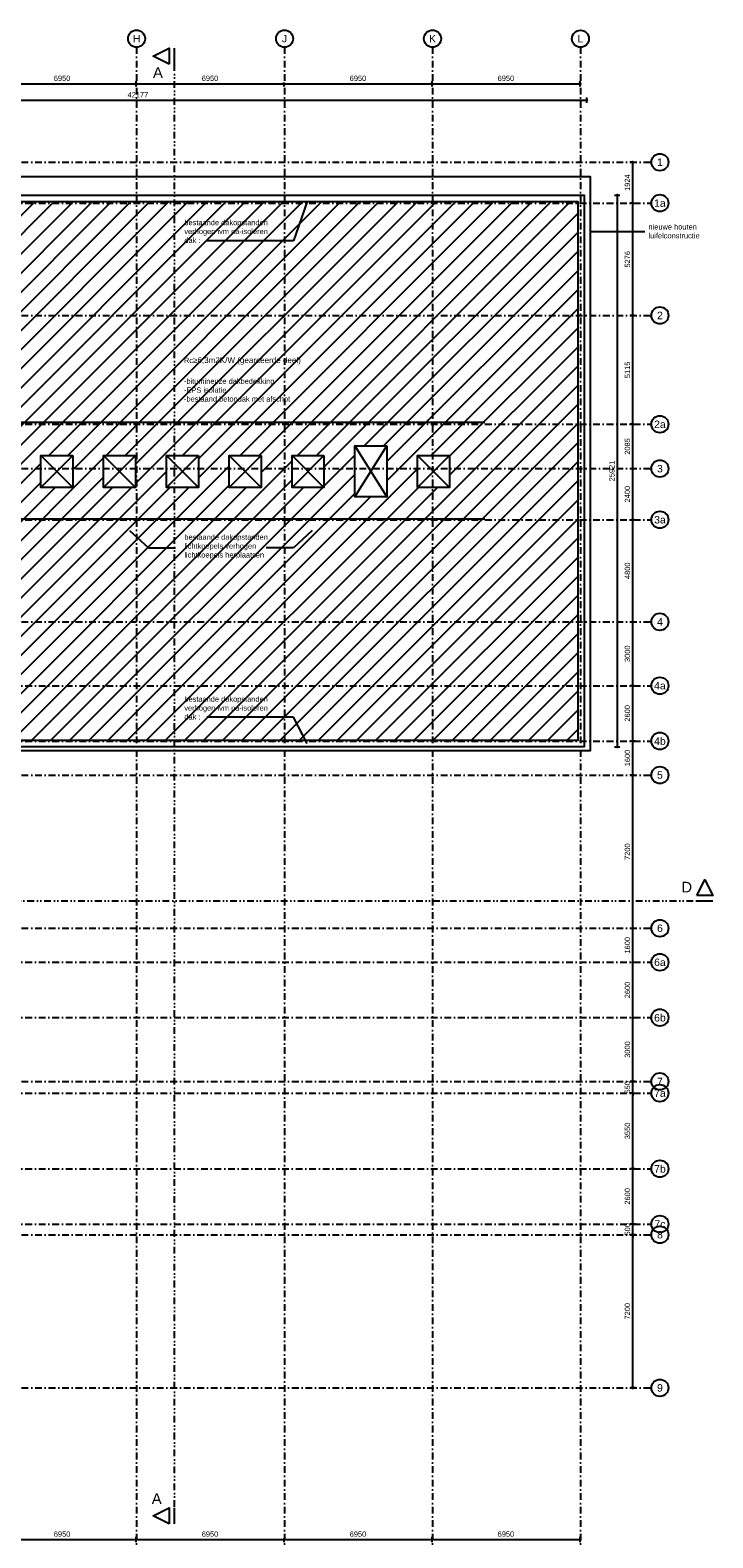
# Model space of a CAD drawing. Header units: millimetres. Extents: x 1137596 to 6076935, y -417599 to 265181.
# Tile 35 of 47: x 1384455 to 1416523, y -356519 to -285665. Entities that reach past the tile are written whole.
import ezdxf
from ezdxf.enums import TextEntityAlignment as Align

# ---------------------------------------------------------------- set-up
doc = ezdxf.new("R2010")
doc.units = ezdxf.units.MM
doc.header["$LTSCALE"] = 50
doc.header["$PDMODE"] = 3
doc.header["$PDSIZE"] = 1
doc.linetypes.add('DASHDOT2', pattern=[12.7, 6.35, -3.175, 0, -3.175])
doc.linetypes.add('DIVIDE2', pattern=[15.875, 6.35, -3.175, 0, -3.175, 0, -3.175])
doc.layers.get('0').update_dxf_attribs({"linetype": 'CONTINUOUS'})
doc.layers.get('DEFPOINTS').update_dxf_attribs({"linetype": 'CONTINUOUS'})
for name, color, linetype in [('AL24----_TRAPPEN', 1, 'CONTINUOUS'), ('AL27----_DAKEN', 7, 'CONTINUOUS'), ('Alg-Dik-Az', 4, 'CONTINUOUS'), ('Alg-Dun-Arc', 8, 'CONTINUOUS'), ('bib', 7, 'CONTINUOUS'), ('bib @ 100', 7, 'CONTINUOUS'), ('BuKoz-Hout-Drs', 2, 'CONTINUOUS'), ('DIM25', 1, 'CONTINUOUS'), ('Stramien-Alg-Az', 9, 'DASHDOT2'), ('Stramien-Alg-Drs', 8, 'CONTINUOUS'), ('Stramien-Alg-Txt', 2, 'CONTINUOUS'), ('Txt25', 2, 'CONTINUOUS')]:
    doc.layers.add(name, color=color, linetype=linetype)
doc.styles.add('BOS3', font='arial.ttf')
doc.dimstyles.new('BOS3', dxfattribs={"dimtxt": 2.5, "dimasz": 1.25, "dimexe": 1.25, "dimexo": 0, "dimgap": 1.25, "dimtad": 1, "dimdec": 3, "dimdsep": 46, "dimtxsty": 'BOS3', "dimblk": 'SMALL', "dimblk1": 'SMALL', "dimblk2": 'SMALL', "dimsah": 1, "dimcen": 2.5, "dimclrd": 1, "dimclre": 1, "dimclrt": 2, "dimadec": 4, "dimazin": 2, "dimtfac": 0.4, "dimtdec": 0, "dimtix": 1, "dimtmove": 2, "dimatfit": 3, "dimfxl": 1.25, "dimfxlon": 1, "dimtvp": 1, "dimtolj": 1, "dimarcsym": 0})

# ---------------------------------------------------------------- blocks, each defined once
blk = doc.blocks.new('*U247')
at = {"layer": 'Stramien-Alg-Drs'}
blk.add_circle((-4, 0), 4, dxfattribs=at)
at = {"layer": 'Stramien-Alg-Txt', "style": 'BOS3'}
blk.add_attdef('TEKST', text='', height=3.5, dxfattribs=at).set_placement((-4, 0), align=Align.MIDDLE)
blk = doc.blocks.new('_Small')
at = {"color": 0, "linetype": 'ByBlock', "lineweight": -2}
blk.add_circle((0, 0), 0.25, dxfattribs=at)
blk = doc.blocks.new('*D186')
at = {"layer": 'DEFPOINTS', "color": 0, "transparency": 16777216}
for p in [(759144, -627668), (766094, -627576), (766094, -627843)]:
    blk.add_point(p, dxfattribs=at)
at = {"layer": 'DIM25', "color": 1, "lineweight": -2, "transparency": 16777216}
for p, q in [((766094, -627718), (766094, -627968)), ((759144, -627793), (759144, -627968)), ((759144, -627843), (766094, -627843))]:
    blk.add_line(p, q, dxfattribs=at)
at = {"layer": 'DIM25', "color": 1, "lineweight": -2, "transparency": 16777216, "xscale": 125, "yscale": 125, "zscale": 125, "rotation": 180}
blk.add_blockref('_Small', (759144, -627843), dxfattribs=at)
at = {"layer": 'DIM25', "color": 1, "lineweight": -2, "transparency": 16777216, "xscale": 125, "yscale": 125, "zscale": 125}
blk.add_blockref('_Small', (766094, -627843), dxfattribs=at)
at = {"layer": 'DIM25', "color": 2, "transparency": 16777216, "insert": (762619, -627591), "char_height": 250, "attachment_point": 5, "style": 'BOS3'}
blk.add_mtext('\\A1;6950', dxfattribs=at)
blk = doc.blocks.new('*D187')
at = {"layer": 'DEFPOINTS', "color": 0, "transparency": 16777216}
for p in [(745244, -628152), (752194, -627843), (752194, -628286)]:
    blk.add_point(p, dxfattribs=at)
at = {"layer": 'DIM25', "color": 1, "lineweight": -2, "transparency": 16777216}
for p, q in [((745244, -627968), (745244, -627718)), ((752194, -627968), (752194, -627718)), ((745244, -627843), (752194, -627843))]:
    blk.add_line(p, q, dxfattribs=at)
at = {"layer": 'DIM25', "color": 1, "lineweight": -2, "transparency": 16777216, "xscale": 125, "yscale": 125, "zscale": 125, "rotation": 180}
blk.add_blockref('_Small', (745244, -627843), dxfattribs=at)
at = {"layer": 'DIM25', "color": 1, "lineweight": -2, "transparency": 16777216, "xscale": 125, "yscale": 125, "zscale": 125}
blk.add_blockref('_Small', (752194, -627843), dxfattribs=at)
at = {"layer": 'DIM25', "color": 2, "transparency": 16777216, "insert": (748719, -627591), "char_height": 250, "attachment_point": 5, "style": 'BOS3'}
blk.add_mtext('\\A1;6950', dxfattribs=at)
blk = doc.blocks.new('*D196')
at = {"layer": 'DEFPOINTS', "color": 0, "transparency": 16777216}
for p in [(759144, -627668), (752194, -628286), (759144, -627843)]:
    blk.add_point(p, dxfattribs=at)
at = {"layer": 'DIM25', "color": 1, "lineweight": -2, "transparency": 16777216}
for p, q in [((752194, -627968), (752194, -627718)), ((752194, -627843), (759144, -627843)), ((759144, -627793), (759144, -627968))]:
    blk.add_line(p, q, dxfattribs=at)
at = {"layer": 'DIM25', "color": 1, "lineweight": -2, "transparency": 16777216, "xscale": 125, "yscale": 125, "zscale": 125, "rotation": 180}
blk.add_blockref('_Small', (752194, -627843), dxfattribs=at)
at = {"layer": 'DIM25', "color": 1, "lineweight": -2, "transparency": 16777216, "xscale": 125, "yscale": 125, "zscale": 125}
blk.add_blockref('_Small', (759144, -627843), dxfattribs=at)
at = {"layer": 'DIM25', "color": 2, "transparency": 16777216, "insert": (755669, -627591), "char_height": 250, "attachment_point": 5, "style": 'BOS3'}
blk.add_mtext('\\A1;6950', dxfattribs=at)
blk = doc.blocks.new('*D197')
at = {"layer": 'DEFPOINTS', "color": 0, "transparency": 16777216}
for p in [(766094, -627576), (773044, -627576), (773044, -627843)]:
    blk.add_point(p, dxfattribs=at)
at = {"layer": 'DIM25', "color": 1, "lineweight": -2, "transparency": 16777216}
for p, q in [((766094, -627718), (766094, -627968)), ((773044, -627718), (773044, -627968)), ((766094, -627843), (773044, -627843))]:
    blk.add_line(p, q, dxfattribs=at)
at = {"layer": 'DIM25', "color": 1, "lineweight": -2, "transparency": 16777216, "xscale": 125, "yscale": 125, "zscale": 125, "rotation": 180}
blk.add_blockref('_Small', (766094, -627843), dxfattribs=at)
at = {"layer": 'DIM25', "color": 1, "lineweight": -2, "transparency": 16777216, "xscale": 125, "yscale": 125, "zscale": 125}
blk.add_blockref('_Small', (773044, -627843), dxfattribs=at)
at = {"layer": 'DIM25', "color": 2, "transparency": 16777216, "insert": (769569, -627591), "char_height": 250, "attachment_point": 5, "style": 'BOS3'}
blk.add_mtext('\\A1;6950', dxfattribs=at)
blk = doc.blocks.new('*D198')
at = {"layer": 'DEFPOINTS', "color": 0, "transparency": 16777216}
for p in [(775531, -610417), (775756, -610417), (775942, -613017)]:
    blk.add_point(p, dxfattribs=at)
at = {"layer": 'DIM25', "color": 1, "lineweight": -2, "transparency": 16777216}
for p, q in [((775631, -610417), (775406, -610417)), ((775531, -613017), (775531, -610417)), ((775656, -613017), (775406, -613017))]:
    blk.add_line(p, q, dxfattribs=at)
at = {"layer": 'DIM25', "color": 1, "lineweight": -2, "transparency": 16777216, "xscale": 125, "yscale": 125, "zscale": 125}
for p, rotation in [((775531, -610417), 90), ((775531, -613017), 270)]:
    blk.add_blockref('_Small', p, dxfattribs=dict(at, rotation=rotation))
at = {"layer": 'DIM25', "color": 2, "transparency": 16777216, "insert": (775278, -611717), "char_height": 250, "attachment_point": 5, "rotation": 90, "style": 'BOS3'}
blk.add_mtext('\\A1;2600', dxfattribs=at)
blk = doc.blocks.new('*D199')
at = {"layer": 'DEFPOINTS', "color": 0, "transparency": 16777216}
for p in [(775531, -606867), (775657, -606867), (775756, -610417)]:
    blk.add_point(p, dxfattribs=at)
at = {"layer": 'DIM25', "color": 1, "lineweight": -2, "transparency": 16777216}
for p, q in [((775532, -606867), (775406, -606867)), ((775531, -610417), (775531, -606867)), ((775631, -610417), (775406, -610417))]:
    blk.add_line(p, q, dxfattribs=at)
at = {"layer": 'DIM25', "color": 1, "lineweight": -2, "transparency": 16777216, "xscale": 125, "yscale": 125, "zscale": 125}
for p, rotation in [((775531, -606867), 90), ((775531, -610417), 270)]:
    blk.add_blockref('_Small', p, dxfattribs=dict(at, rotation=rotation))
at = {"layer": 'DIM25', "color": 2, "transparency": 16777216, "insert": (775278, -608642), "char_height": 250, "attachment_point": 5, "rotation": 90, "style": 'BOS3'}
blk.add_mtext('\\A1;3550', dxfattribs=at)
blk = doc.blocks.new('*D200')
at = {"layer": 'DEFPOINTS', "color": 0, "transparency": 16777216}
for p in [(775458, -603317), (775531, -603317), (775766, -606317)]:
    blk.add_point(p, dxfattribs=at)
at = {"layer": 'DIM25', "color": 1, "lineweight": -2, "transparency": 16777216}
for p, q in [((775531, -603317), (775656, -603317)), ((775531, -606317), (775531, -603317)), ((775641, -606317), (775406, -606317))]:
    blk.add_line(p, q, dxfattribs=at)
at = {"layer": 'DIM25', "color": 1, "lineweight": -2, "transparency": 16777216, "xscale": 125, "yscale": 125, "zscale": 125}
for p, rotation in [((775531, -603317), 90), ((775531, -606317), 270)]:
    blk.add_blockref('_Small', p, dxfattribs=dict(at, rotation=rotation))
at = {"layer": 'DIM25', "color": 2, "transparency": 16777216, "insert": (775278, -604817), "char_height": 250, "attachment_point": 5, "rotation": 90, "style": 'BOS3'}
blk.add_mtext('\\A1;3000', dxfattribs=at)
blk = doc.blocks.new('*D201')
at = {"layer": 'DEFPOINTS', "color": 0, "transparency": 16777216}
for p in [(775531, -613017), (775787, -613517), (775942, -613017)]:
    blk.add_point(p, dxfattribs=at)
at = {"layer": 'DIM25', "color": 1, "lineweight": -2, "transparency": 16777216}
for p, q in [((775656, -613017), (775406, -613017)), ((775656, -613517), (775406, -613517)), ((775531, -613017), (775531, -612892)), ((775531, -613517), (775531, -613017)), ((775531, -613517), (775531, -613642))]:
    blk.add_line(p, q, dxfattribs=at)
at = {"layer": 'DIM25', "color": 1, "lineweight": -2, "transparency": 16777216, "xscale": 125, "yscale": 125, "zscale": 125}
for p, rotation in [((775531, -613017), 270), ((775531, -613517), 90)]:
    blk.add_blockref('_Small', p, dxfattribs=dict(at, rotation=rotation))
at = {"layer": 'DIM25', "color": 2, "transparency": 16777216, "insert": (775278, -613267), "char_height": 250, "attachment_point": 5, "rotation": 90, "style": 'BOS3'}
blk.add_mtext('\\A1;500', dxfattribs=at)
blk = doc.blocks.new('*D203')
at = {"layer": 'DEFPOINTS', "color": 0, "transparency": 16777216}
for p in [(745244, -559737), (752194, -559428), (752194, -559871)]:
    blk.add_point(p, dxfattribs=at)
at = {"layer": 'DIM25', "color": 1, "lineweight": -2, "transparency": 16777216}
for p, q in [((745244, -559553), (745244, -559303)), ((745244, -559428), (752194, -559428)), ((752194, -559553), (752194, -559303))]:
    blk.add_line(p, q, dxfattribs=at)
at = {"layer": 'DIM25', "color": 1, "lineweight": -2, "transparency": 16777216, "xscale": 125, "yscale": 125, "zscale": 125, "rotation": 180}
blk.add_blockref('_Small', (745244, -559428), dxfattribs=at)
at = {"layer": 'DIM25', "color": 1, "lineweight": -2, "transparency": 16777216, "xscale": 125, "yscale": 125, "zscale": 125}
blk.add_blockref('_Small', (752194, -559428), dxfattribs=at)
at = {"layer": 'DIM25', "color": 2, "transparency": 16777216, "insert": (748719, -559175), "char_height": 250, "attachment_point": 5, "style": 'BOS3'}
blk.add_mtext('\\A1;6950', dxfattribs=at)
blk = doc.blocks.new('*D204')
at = {"layer": 'DEFPOINTS', "color": 0, "transparency": 16777216}
for p in [(759144, -559252), (759144, -559428), (752194, -559871)]:
    blk.add_point(p, dxfattribs=at)
at = {"layer": 'DIM25', "color": 1, "lineweight": -2, "transparency": 16777216}
for p, q in [((752194, -559553), (752194, -559303)), ((752194, -559428), (759144, -559428)), ((759144, -559377), (759144, -559553))]:
    blk.add_line(p, q, dxfattribs=at)
at = {"layer": 'DIM25', "color": 1, "lineweight": -2, "transparency": 16777216, "xscale": 125, "yscale": 125, "zscale": 125, "rotation": 180}
blk.add_blockref('_Small', (752194, -559428), dxfattribs=at)
at = {"layer": 'DIM25', "color": 1, "lineweight": -2, "transparency": 16777216, "xscale": 125, "yscale": 125, "zscale": 125}
blk.add_blockref('_Small', (759144, -559428), dxfattribs=at)
at = {"layer": 'DIM25', "color": 2, "transparency": 16777216, "insert": (755669, -559175), "char_height": 250, "attachment_point": 5, "style": 'BOS3'}
blk.add_mtext('\\A1;6950', dxfattribs=at)
blk = doc.blocks.new('*D205')
at = {"layer": 'DEFPOINTS', "color": 0, "transparency": 16777216}
for p in [(759144, -559252), (766094, -559161), (766094, -559428)]:
    blk.add_point(p, dxfattribs=at)
at = {"layer": 'DIM25', "color": 1, "lineweight": -2, "transparency": 16777216}
for p, q in [((759144, -559377), (759144, -559553)), ((759144, -559428), (766094, -559428)), ((766094, -559303), (766094, -559553))]:
    blk.add_line(p, q, dxfattribs=at)
at = {"layer": 'DIM25', "color": 1, "lineweight": -2, "transparency": 16777216, "xscale": 125, "yscale": 125, "zscale": 125, "rotation": 180}
blk.add_blockref('_Small', (759144, -559428), dxfattribs=at)
at = {"layer": 'DIM25', "color": 1, "lineweight": -2, "transparency": 16777216, "xscale": 125, "yscale": 125, "zscale": 125}
blk.add_blockref('_Small', (766094, -559428), dxfattribs=at)
at = {"layer": 'DIM25', "color": 2, "transparency": 16777216, "insert": (762619, -559175), "char_height": 250, "attachment_point": 5, "style": 'BOS3'}
blk.add_mtext('\\A1;6950', dxfattribs=at)
blk = doc.blocks.new('*D206')
at = {"layer": 'DEFPOINTS', "color": 0, "transparency": 16777216}
for p in [(766094, -559161), (773044, -559161), (773044, -559428)]:
    blk.add_point(p, dxfattribs=at)
at = {"layer": 'DIM25', "color": 1, "lineweight": -2, "transparency": 16777216}
for p, q in [((766094, -559303), (766094, -559553)), ((766094, -559428), (773044, -559428)), ((773044, -559303), (773044, -559553))]:
    blk.add_line(p, q, dxfattribs=at)
at = {"layer": 'DIM25', "color": 1, "lineweight": -2, "transparency": 16777216, "xscale": 125, "yscale": 125, "zscale": 125, "rotation": 180}
blk.add_blockref('_Small', (766094, -559428), dxfattribs=at)
at = {"layer": 'DIM25', "color": 1, "lineweight": -2, "transparency": 16777216, "xscale": 125, "yscale": 125, "zscale": 125}
blk.add_blockref('_Small', (773044, -559428), dxfattribs=at)
at = {"layer": 'DIM25', "color": 2, "transparency": 16777216, "insert": (769569, -559175), "char_height": 250, "attachment_point": 5, "style": 'BOS3'}
blk.add_mtext('\\A1;6950', dxfattribs=at)
blk = doc.blocks.new('*D207')
at = {"layer": 'DEFPOINTS', "color": 0, "transparency": 16777216}
for p in [(775531, -606317), (775766, -606317), (775657, -606867)]:
    blk.add_point(p, dxfattribs=at)
at = {"layer": 'DIM25', "color": 1, "lineweight": -2, "transparency": 16777216}
for p, q in [((775641, -606317), (775406, -606317)), ((775531, -606317), (775531, -606192)), ((775531, -606867), (775531, -606317)), ((775532, -606867), (775406, -606867)), ((775531, -606867), (775531, -606992))]:
    blk.add_line(p, q, dxfattribs=at)
at = {"layer": 'DIM25', "color": 1, "lineweight": -2, "transparency": 16777216, "xscale": 125, "yscale": 125, "zscale": 125}
for p, rotation in [((775531, -606317), 270), ((775531, -606867), 90)]:
    blk.add_blockref('_Small', p, dxfattribs=dict(at, rotation=rotation))
at = {"layer": 'DIM25', "color": 2, "transparency": 16777216, "insert": (775278, -606592), "char_height": 250, "attachment_point": 5, "rotation": 90, "style": 'BOS3'}
blk.add_mtext('\\A1;550', dxfattribs=at)
blk = doc.blocks.new('*D208')
at = {"layer": 'DEFPOINTS', "color": 0, "transparency": 16777216}
for p in [(775478, -600717), (775531, -600717), (775458, -603317)]:
    blk.add_point(p, dxfattribs=at)
at = {"layer": 'DIM25', "color": 1, "lineweight": -2, "transparency": 16777216}
for p, q in [((775531, -600717), (775656, -600717)), ((775531, -603317), (775531, -600717)), ((775531, -603317), (775656, -603317))]:
    blk.add_line(p, q, dxfattribs=at)
at = {"layer": 'DIM25', "color": 1, "lineweight": -2, "transparency": 16777216, "xscale": 125, "yscale": 125, "zscale": 125}
for p, rotation in [((775531, -600717), 90), ((775531, -603317), 270)]:
    blk.add_blockref('_Small', p, dxfattribs=dict(at, rotation=rotation))
at = {"layer": 'DIM25', "color": 2, "transparency": 16777216, "insert": (775278, -602017), "char_height": 250, "attachment_point": 5, "rotation": 90, "style": 'BOS3'}
blk.add_mtext('\\A1;2600', dxfattribs=at)
blk = doc.blocks.new('*D209')
at = {"layer": 'DEFPOINTS', "color": 0, "transparency": 16777216}
for p in [(775531, -613517), (775787, -613517), (775964, -620717)]:
    blk.add_point(p, dxfattribs=at)
at = {"layer": 'DIM25', "color": 1, "lineweight": -2, "transparency": 16777216}
for p, q in [((775656, -613517), (775406, -613517)), ((775531, -620717), (775531, -613517)), ((775656, -620717), (775406, -620717))]:
    blk.add_line(p, q, dxfattribs=at)
at = {"layer": 'DIM25', "color": 1, "lineweight": -2, "transparency": 16777216, "xscale": 125, "yscale": 125, "zscale": 125}
for p, rotation in [((775531, -613517), 90), ((775531, -620717), 270)]:
    blk.add_blockref('_Small', p, dxfattribs=dict(at, rotation=rotation))
at = {"layer": 'DIM25', "color": 2, "transparency": 16777216, "insert": (775278, -617117), "char_height": 250, "attachment_point": 5, "rotation": 90, "style": 'BOS3'}
blk.add_mtext('\\A1;7200', dxfattribs=at)
blk = doc.blocks.new('*D210')
at = {"layer": 'DEFPOINTS', "color": 0, "transparency": 16777216}
for p in [(775458, -599117), (775531, -599117), (775478, -600717)]:
    blk.add_point(p, dxfattribs=at)
at = {"layer": 'DIM25', "color": 1, "lineweight": -2, "transparency": 16777216}
for p, q in [((775531, -599117), (775656, -599117)), ((775531, -600717), (775531, -599117)), ((775531, -600717), (775656, -600717))]:
    blk.add_line(p, q, dxfattribs=at)
at = {"layer": 'DIM25', "color": 1, "lineweight": -2, "transparency": 16777216, "xscale": 125, "yscale": 125, "zscale": 125}
for p, rotation in [((775531, -599117), 90), ((775531, -600717), 270)]:
    blk.add_blockref('_Small', p, dxfattribs=dict(at, rotation=rotation))
at = {"layer": 'DIM25', "color": 2, "transparency": 16777216, "insert": (775278, -599917), "char_height": 250, "attachment_point": 5, "rotation": 90, "style": 'BOS3'}
blk.add_mtext('\\A1;1600', dxfattribs=at)
blk = doc.blocks.new('*D211')
at = {"layer": 'DEFPOINTS', "color": 0, "transparency": 16777216}
for p in [(775531, -591917), (775584, -591917), (775458, -599117)]:
    blk.add_point(p, dxfattribs=at)
at = {"layer": 'DIM25', "color": 1, "lineweight": -2, "transparency": 16777216}
for p, q in [((775531, -591917), (775406, -591917)), ((775531, -599117), (775531, -591917)), ((775531, -599117), (775656, -599117))]:
    blk.add_line(p, q, dxfattribs=at)
at = {"layer": 'DIM25', "color": 1, "lineweight": -2, "transparency": 16777216, "xscale": 125, "yscale": 125, "zscale": 125}
for p, rotation in [((775531, -591917), 90), ((775531, -599117), 270)]:
    blk.add_blockref('_Small', p, dxfattribs=dict(at, rotation=rotation))
at = {"layer": 'DIM25', "color": 2, "transparency": 16777216, "insert": (775278, -595517), "char_height": 250, "attachment_point": 5, "rotation": 90, "style": 'BOS3'}
blk.add_mtext('\\A1;7200', dxfattribs=at)
blk = doc.blocks.new('*D212')
at = {"layer": 'DEFPOINTS', "color": 0, "transparency": 16777216}
for p in [(775214, -579917), (775531, -579917), (774675, -584717)]:
    blk.add_point(p, dxfattribs=at)
at = {"layer": 'DIM25', "color": 1, "lineweight": -2, "transparency": 16777216}
for p, q in [((775406, -579917), (775656, -579917)), ((775531, -584717), (775531, -579917)), ((775406, -584717), (775656, -584717))]:
    blk.add_line(p, q, dxfattribs=at)
at = {"layer": 'DIM25', "color": 1, "lineweight": -2, "transparency": 16777216, "xscale": 125, "yscale": 125, "zscale": 125}
for p, rotation in [((775531, -579917), 90), ((775531, -584717), 270)]:
    blk.add_blockref('_Small', p, dxfattribs=dict(at, rotation=rotation))
at = {"layer": 'DIM25', "color": 2, "transparency": 16777216, "insert": (775278, -582317), "char_height": 250, "attachment_point": 5, "rotation": 90, "style": 'BOS3'}
blk.add_mtext('\\A1;4800', dxfattribs=at)
blk = doc.blocks.new('*D213')
at = {"layer": 'DEFPOINTS', "color": 0, "transparency": 16777216}
for p in [(775531, -590317), (775810, -590317), (775584, -591917)]:
    blk.add_point(p, dxfattribs=at)
at = {"layer": 'DIM25', "color": 1, "lineweight": -2, "transparency": 16777216}
for p, q in [((775656, -590317), (775406, -590317)), ((775531, -591917), (775531, -590317)), ((775531, -591917), (775406, -591917))]:
    blk.add_line(p, q, dxfattribs=at)
at = {"layer": 'DIM25', "color": 1, "lineweight": -2, "transparency": 16777216, "xscale": 125, "yscale": 125, "zscale": 125}
for p, rotation in [((775531, -590317), 90), ((775531, -591917), 270)]:
    blk.add_blockref('_Small', p, dxfattribs=dict(at, rotation=rotation))
at = {"layer": 'DIM25', "color": 2, "transparency": 16777216, "insert": (775278, -591117), "char_height": 250, "attachment_point": 5, "rotation": 90, "style": 'BOS3'}
blk.add_mtext('\\A1;1600', dxfattribs=at)
blk = doc.blocks.new('*D214')
at = {"layer": 'DEFPOINTS', "color": 0, "transparency": 16777216}
for p in [(775531, -587717), (775710, -587717), (775810, -590317)]:
    blk.add_point(p, dxfattribs=at)
at = {"layer": 'DIM25', "color": 1, "lineweight": -2, "transparency": 16777216}
for p, q in [((775585, -587717), (775406, -587717)), ((775531, -590317), (775531, -587717)), ((775656, -590317), (775406, -590317))]:
    blk.add_line(p, q, dxfattribs=at)
at = {"layer": 'DIM25', "color": 1, "lineweight": -2, "transparency": 16777216, "xscale": 125, "yscale": 125, "zscale": 125}
for p, rotation in [((775531, -587717), 90), ((775531, -590317), 270)]:
    blk.add_blockref('_Small', p, dxfattribs=dict(at, rotation=rotation))
at = {"layer": 'DIM25', "color": 2, "transparency": 16777216, "insert": (775278, -589017), "char_height": 250, "attachment_point": 5, "rotation": 90, "style": 'BOS3'}
blk.add_mtext('\\A1;2600', dxfattribs=at)
blk = doc.blocks.new('*D215')
at = {"layer": 'DEFPOINTS', "color": 0, "transparency": 16777216}
for p in [(774675, -584717), (775531, -584717), (775710, -587717)]:
    blk.add_point(p, dxfattribs=at)
at = {"layer": 'DIM25', "color": 1, "lineweight": -2, "transparency": 16777216}
for p, q in [((775406, -584717), (775656, -584717)), ((775531, -587717), (775531, -584717)), ((775585, -587717), (775406, -587717))]:
    blk.add_line(p, q, dxfattribs=at)
at = {"layer": 'DIM25', "color": 1, "lineweight": -2, "transparency": 16777216, "xscale": 125, "yscale": 125, "zscale": 125}
for p, rotation in [((775531, -584717), 90), ((775531, -587717), 270)]:
    blk.add_blockref('_Small', p, dxfattribs=dict(at, rotation=rotation))
at = {"layer": 'DIM25', "color": 2, "transparency": 16777216, "insert": (775278, -586217), "char_height": 250, "attachment_point": 5, "rotation": 90, "style": 'BOS3'}
blk.add_mtext('\\A1;3000', dxfattribs=at)
blk = doc.blocks.new('*D216')
at = {"layer": 'DEFPOINTS', "color": 0, "transparency": 16777216}
for p in [(775531, -570317), (775711, -570317), (775692, -575432)]:
    blk.add_point(p, dxfattribs=at)
at = {"layer": 'DIM25', "color": 1, "lineweight": -2, "transparency": 16777216}
for p, q in [((775586, -570317), (775406, -570317)), ((775531, -575432), (775531, -570317)), ((775567, -575432), (775406, -575432))]:
    blk.add_line(p, q, dxfattribs=at)
at = {"layer": 'DIM25', "color": 1, "lineweight": -2, "transparency": 16777216, "xscale": 125, "yscale": 125, "zscale": 125}
for p, rotation in [((775531, -570317), 90), ((775531, -575432), 270)]:
    blk.add_blockref('_Small', p, dxfattribs=dict(at, rotation=rotation))
at = {"layer": 'DIM25', "color": 2, "transparency": 16777216, "insert": (775278, -572875), "char_height": 250, "attachment_point": 5, "rotation": 90, "style": 'BOS3'}
blk.add_mtext('\\A1;5115', dxfattribs=at)
blk = doc.blocks.new('*D217')
at = {"layer": 'DEFPOINTS', "color": 0, "transparency": 16777216}
for p in [(775174, -577518), (775531, -577518), (775214, -579918)]:
    blk.add_point(p, dxfattribs=at)
at = {"layer": 'DIM25', "color": 1, "lineweight": -2, "transparency": 16777216}
for p, q in [((775406, -577518), (775656, -577518)), ((775531, -579918), (775531, -577518)), ((775406, -579918), (775656, -579918))]:
    blk.add_line(p, q, dxfattribs=at)
at = {"layer": 'DIM25', "color": 1, "lineweight": -2, "transparency": 16777216, "xscale": 125, "yscale": 125, "zscale": 125}
for p, rotation in [((775531, -577518), 90), ((775531, -579918), 270)]:
    blk.add_blockref('_Small', p, dxfattribs=dict(at, rotation=rotation))
at = {"layer": 'DIM25', "color": 2, "transparency": 16777216, "insert": (775278, -578718), "char_height": 250, "attachment_point": 5, "rotation": 90, "style": 'BOS3'}
blk.add_mtext('\\A1;2400', dxfattribs=at)
blk = doc.blocks.new('*D218')
at = {"layer": 'DEFPOINTS', "color": 0, "transparency": 16777216}
for p in [(775531, -575432), (775692, -575432), (775174, -577517)]:
    blk.add_point(p, dxfattribs=at)
at = {"layer": 'DIM25', "color": 1, "lineweight": -2, "transparency": 16777216}
for p, q in [((775567, -575432), (775406, -575432)), ((775531, -577517), (775531, -575432)), ((775406, -577517), (775656, -577517))]:
    blk.add_line(p, q, dxfattribs=at)
at = {"layer": 'DIM25', "color": 1, "lineweight": -2, "transparency": 16777216, "xscale": 125, "yscale": 125, "zscale": 125}
for p, rotation in [((775531, -575432), 90), ((775531, -577517), 270)]:
    blk.add_blockref('_Small', p, dxfattribs=dict(at, rotation=rotation))
at = {"layer": 'DIM25', "color": 2, "transparency": 16777216, "insert": (775278, -576475), "char_height": 250, "attachment_point": 5, "rotation": 90, "style": 'BOS3'}
blk.add_mtext('\\A1;2085', dxfattribs=at)
blk = doc.blocks.new('*D219')
at = {"layer": 'DEFPOINTS', "color": 0, "transparency": 16777216}
for p in [(775531, -565041), (775616, -565041), (775711, -570317)]:
    blk.add_point(p, dxfattribs=at)
at = {"layer": 'DIM25', "color": 1, "lineweight": -2, "transparency": 16777216}
for p, q in [((775531, -565041), (775406, -565041)), ((775531, -570317), (775531, -565041)), ((775586, -570317), (775406, -570317))]:
    blk.add_line(p, q, dxfattribs=at)
at = {"layer": 'DIM25', "color": 1, "lineweight": -2, "transparency": 16777216, "xscale": 125, "yscale": 125, "zscale": 125}
for p, rotation in [((775531, -565041), 90), ((775531, -570317), 270)]:
    blk.add_blockref('_Small', p, dxfattribs=dict(at, rotation=rotation))
at = {"layer": 'DIM25', "color": 2, "transparency": 16777216, "insert": (775278, -567679), "char_height": 250, "attachment_point": 5, "rotation": 90, "style": 'BOS3'}
blk.add_mtext('\\A1;5276', dxfattribs=at)
blk = doc.blocks.new('*D220')
at = {"layer": 'DEFPOINTS', "color": 0, "transparency": 16777216}
for p in [(775531, -563117), (775636, -563117), (775616, -565041)]:
    blk.add_point(p, dxfattribs=at)
at = {"layer": 'DIM25', "color": 1, "lineweight": -2, "transparency": 16777216}
for p, q in [((775531, -563117), (775406, -563117)), ((775531, -565041), (775531, -563117)), ((775531, -565041), (775406, -565041))]:
    blk.add_line(p, q, dxfattribs=at)
at = {"layer": 'DIM25', "color": 1, "lineweight": -2, "transparency": 16777216, "xscale": 125, "yscale": 125, "zscale": 125}
for p, rotation in [((775531, -563117), 90), ((775531, -565041), 270)]:
    blk.add_blockref('_Small', p, dxfattribs=dict(at, rotation=rotation))
at = {"layer": 'DIM25', "color": 2, "transparency": 16777216, "insert": (775278, -564079), "char_height": 250, "attachment_point": 5, "rotation": 90, "style": 'BOS3'}
blk.add_mtext('\\A1;1924', dxfattribs=at)
blk = doc.blocks.new('*D221')
at = {"layer": 'DEFPOINTS', "color": 0, "transparency": 16777216}
for p in [(773370, -560201), (731193, -564668), (773370, -564683)]:
    blk.add_point(p, dxfattribs=at)
at = {"layer": 'DIM25', "color": 1, "lineweight": -2, "transparency": 16777216}
for p, q in [((731193, -560326), (731193, -560076)), ((731193, -560201), (773370, -560201)), ((773370, -560326), (773370, -560076))]:
    blk.add_line(p, q, dxfattribs=at)
at = {"layer": 'DIM25', "color": 1, "lineweight": -2, "transparency": 16777216, "xscale": 125, "yscale": 125, "zscale": 125, "rotation": 180}
blk.add_blockref('_Small', (731193, -560201), dxfattribs=at)
at = {"layer": 'DIM25', "color": 1, "lineweight": -2, "transparency": 16777216, "xscale": 125, "yscale": 125, "zscale": 125}
blk.add_blockref('_Small', (773370, -560201), dxfattribs=at)
at = {"layer": 'DIM25', "color": 2, "transparency": 16777216, "insert": (752282, -559950), "char_height": 250, "attachment_point": 5, "style": 'BOS3'}
blk.add_mtext('\\A1;42177', dxfattribs=at)
blk = doc.blocks.new('*D222')
at = {"layer": 'DEFPOINTS', "color": 0, "transparency": 16777216}
for p in [(773241, -564669), (773241, -590590), (774799, -590590)]:
    blk.add_point(p, dxfattribs=at)
at = {"layer": 'DIM25', "color": 1, "lineweight": -2, "transparency": 16777216}
for p, q in [((774674, -564669), (774924, -564669)), ((774799, -564669), (774799, -590590)), ((774674, -590590), (774924, -590590))]:
    blk.add_line(p, q, dxfattribs=at)
at = {"layer": 'DIM25', "color": 1, "lineweight": -2, "transparency": 16777216, "xscale": 125, "yscale": 125, "zscale": 125}
for p, rotation in [((774799, -564669), 90), ((774799, -590590), 270)]:
    blk.add_blockref('_Small', p, dxfattribs=dict(at, rotation=rotation))
at = {"layer": 'DIM25', "color": 2, "transparency": 16777216, "insert": (774547, -577629), "char_height": 250, "attachment_point": 5, "rotation": 90, "style": 'BOS3'}
blk.add_mtext('\\A1;25921', dxfattribs=at)
blk = doc.blocks.new('doorsneden')
at = {"layer": 'Alg-Dik-Az', "linetype": 'DIVIDE2'}
for p, q in [((43781, -63991), (43781, 5353)), ((-3627, -34717), (69066, -34717))]:
    blk.add_line(p, q, dxfattribs=at)
at = {"layer": 'Alg-Dik-Az'}
for p, q in [((43781, 4603), (43781, 5353)), ((-3627, -34717), (-2877, -34717)), ((68316, -34717), (69066, -34717)), ((43781, -63991), (43781, -63241))]:
    blk.add_line(p, q, dxfattribs=at)
for points in [[(43531, 4603), (42781, 4978), (43531, 5353)], [(-3627, -34467), (-3252, -33717), (-2877, -34467)], [(68316, -34467), (68691, -33717), (69066, -34467)], [(43531, -63991), (42781, -63616), (43531, -63241)]]:
    blk.add_lwpolyline(points, close=True, dxfattribs=at)
at = {"layer": 'Alg-Dik-Az', "style": 'BOS3'}
for s, p in [('A', (42766, 3963)), ('D', (-2799, -34317)), ('D', (67586, -34317)), ('A', (42709, -63056))]:
    blk.add_text(s, height=500, dxfattribs=at).set_placement(p)
blk = doc.blocks.new('stramienen')
at = {"layer": 'Stramien-Alg-Az'}
for p, q in [((730479.0455, -565041.1412), (776404.4348, -565041.1412)), ((730479.0585, -575432.0924), (776404.4477, -575432.0924))]:
    blk.add_line(p, q, dxfattribs=at)
for points in [[(752220.671, -557711.0088), (752220.671, -629125.4991)], [(759170.6692, -557711.0234), (759170.6692, -629125.5137)], [(766120.6695, -557711.0234), (766120.6695, -629125.5137)], [(773070.6697, -557711.0234), (773070.6697, -629125.5137)], [(703629.6064, -563117.1403), (776404.4348, -563117.1403)], [(703629.6064, -570317.1403), (776404.4348, -570317.1403)], [(703629.6064, -577517.1403), (776404.4348, -577517.1403)], [(730479.0455, -579918.0172), (776404.4348, -579918.0172)], [(703629.6064, -584717.1403), (776404.4348, -584717.1403)], [(730479.0455, -587717.0956), (776404.4348, -587717.0956)], [(730479.0455, -590317.098), (776404.4351, -590317.098)], [(703629.6064, -591917.1412), (776404.4348, -591917.1412)], [(703629.6064, -599117.1403), (776404.4348, -599117.1403)], [(730479.0455, -600717.1188), (776404.4348, -600717.1188)], [(730479.0455, -603317.1185), (776404.4348, -603317.1185)], [(703629.6064, -606317.1403), (776404.4348, -606317.1403)], [(730479.0455, -606867.1185), (776404.4348, -606867.1185)], [(730479.0455, -610417.1186), (776404.4348, -610417.1186)], [(703629.6064, -613517.1403), (776404.4348, -613517.1403)], [(730479.0455, -613017.1193), (776404.4348, -613017.1193)], [(703629.6064, -620717.1403), (776404.4348, -620717.1403)]]:
    blk.add_lwpolyline(points, dxfattribs=at)
at = {"layer": 'bib @ 100', "xscale": 100, "yscale": 100, "zscale": 100}
for p, values in [((752620.671, -557311.0088), {'TEKST': 'H'}), ((759570.6692, -557311.0234), {'TEKST': 'J'}), ((766520.6695, -557311.0234), {'TEKST': 'K'}), ((773470.6687, -557313.6817), {'TEKST': 'L'}), ((777204.4348, -563117.1403), {'TEKST': '1'}), ((777204.4348, -565041.1412), {'TEKST': '1a'}), ((777204.4348, -570317.1403), {'TEKST': '2'}), ((777204.4477, -575432.0924), {'TEKST': '2a'}), ((777204.4348, -577517.1403), {'TEKST': '3'}), ((777204.4348, -579918.0172), {'TEKST': '3a'}), ((777204.4348, -584717.1403), {'TEKST': '4'}), ((777204.4348, -587717.0956), {'TEKST': '4a'}), ((777204.4351, -590317.098), {'TEKST': '4b'}), ((777204.4348, -591917.1412), {'TEKST': '5'}), ((777204.4348, -599117.1403), {'TEKST': '6'}), ((777204.4348, -600717.1188), {'TEKST': '6a'}), ((777204.4348, -603317.1185), {'TEKST': '6b'}), ((777204.4348, -606317.1403), {'TEKST': '7'}), ((777204.4348, -606867.1185), {'TEKST': '7a'}), ((777204.4348, -610417.1186), {'TEKST': '7b'}), ((777204.4348, -613017.1193), {'TEKST': '7c'}), ((777204.4348, -613517.1403), {'TEKST': '8'}), ((777204.4348, -620717.1403), {'TEKST': '9'})]:
    blk.add_blockref('*U247', p, dxfattribs=at).add_auto_attribs(values)
at = {"layer": 'DIM25'}
for base, p1, p2, picture, middle in [((752193.7268, -559427.6625), (745243.7265, -559736.7936), (752193.7268, -559870.693), '*D203', (748718.7267, -559175.0193)), ((759143.6766, -559427.6625), (752193.6768, -559870.693), (759143.6766, -559252.196), '*D204', (755668.6767, -559175.0193)), ((766093.9118, -559427.6625), (759143.9116, -559252.196), (766093.9118, -559160.7554), '*D205', (762618.9117, -559175.0193)), ((773043.9471, -559427.6625), (766093.9468, -559160.7554), (773043.9471, -559160.6253), '*D206', (769568.947, -559175.0193)), ((773370.1995, -560200.9072), (731193.1993, -564668.0989), (773370.1995, -564683.3413), '*D221', (752281.6994, -559950.3957)), ((752193.7268, -627843.232), (745243.7265, -628152.3631), (752193.7268, -628286.2625), '*D187', (748718.7267, -627590.5887)), ((759143.6766, -627843.232), (752193.6768, -628286.2625), (759143.6766, -627667.7655), '*D196', (755668.6767, -627590.5887)), ((766093.9118, -627843.232), (759143.9116, -627667.7655), (766093.9118, -627576.3249), '*D186', (762618.9117, -627590.5887)), ((773043.9471, -627843.232), (766093.9468, -627576.3249), (773043.9471, -627576.1948), '*D197', (769568.947, -627590.5887))]:
    dim = blk.add_linear_dim(base=base, p1=p1, p2=p2, dimstyle='BOS3', override={"dimscale": 0, "dimtxt": 2.5, "dimasz": 1.25, "dimexe": 1.25, "dimexo": 1.25, "dimgap": 1.25, "dimclrt": 2, "dimfxl": 1.25, "dimfxlon": 1}, dxfattribs=at)
    dim.commit()
    dim.dimension.update_dxf_attribs({"geometry": picture, "text_midpoint": middle})
for base, p1, p2, picture, middle in [((775531.006, -563117.1413), (775616.3573, -565041.1412), (775636.4322, -563117.1413), '*D220', (775278.3628, -564079.1413)), ((774799.255, -590589.5966), (773241.2488, -564668.5968), (773241.2958, -590589.5966), '*D222', (774546.6117, -577629.0967)), ((775531.006, -565041.1402), (775711.09, -570317.1403), (775616.3573, -565041.1402), '*D219', (775278.3628, -567679.1403)), ((775531.006, -570317.0923), (775691.7367, -575432.0924), (775711.09, -570317.0923), '*D216', (775278.3628, -572874.5923)), ((775531.006, -575432.1404), (775174.3151, -577517.1403), (775691.7367, -575432.1404), '*D218', (775278.3628, -576474.6403)), ((775531.006, -577518.0173), (775214.3338, -579918.0172), (775174.3151, -577518.0173), '*D217', (775278.3628, -578718.0172)), ((775531.006, -579917.1402), (774674.6723, -584717.1403), (775214.3338, -579917.1402), '*D212', (775278.3628, -582317.1402)), ((775531.006, -584717.0953), (775710.1059, -587717.0956), (774674.6723, -584717.0953), '*D215', (775278.2775, -586217.0954)), ((775531.006, -587717.0976), (775809.6933, -590317.098), (775710.1059, -587717.0976), '*D214', (775278.3628, -589017.0978)), ((775531.006, -590317.141), (775584.408, -591917.1412), (775809.6933, -590317.141), '*D213', (775278.3628, -591117.1411)), ((775531.006, -591917.1402), (775458.3164, -599117.1403), (775584.408, -591917.1402), '*D211', (775278.3628, -595517.1403)), ((775531.00601, -599117.11927), (775478.1289, -600717.11878), (775458.31638, -599117.11927), '*D210', (775278.36277, -599917.11903)), ((775531.006, -600717.1188), (775458.3164, -603317.1185), (775478.1289, -600717.1188), '*D208', (775278.3628, -602017.1187)), ((775531.006, -603317.1405), (775765.5416, -606317.1403), (775458.3164, -603317.1405), '*D200', (775278.2775, -604817.1404)), ((775531.006, -606317.1183), (775657.36, -606867.1185), (775765.5416, -606317.1183), '*D207', (775278.3628, -606592.1184)), ((775531.006, -606867.1185), (775755.7666, -610417.1186), (775657.36, -606867.1185), '*D199', (775278.2775, -608642.1186)), ((775531.006, -610417.1196), (775941.9517, -613017.1193), (775755.7666, -610417.1196), '*D198', (775278.3628, -611717.1194)), ((775531.006, -613017.1403), (775787.1254, -613517.1403), (775941.9517, -613017.1403), '*D201', (775278.3628, -613267.1403)), ((775531.006, -613517.1403), (775964.454, -620717.1403), (775787.1254, -613517.1403), '*D209', (775278.3628, -617117.1403))]:
    dim = blk.add_linear_dim(base=base, p1=p1, p2=p2, angle=90, dimstyle='BOS3', override={"dimscale": 0, "dimtxt": 2.5, "dimasz": 1.25, "dimexe": 1.25, "dimexo": 1.25, "dimgap": 1.25, "dimclrt": 2, "dimfxl": 1.25, "dimfxlon": 1}, dxfattribs=at)
    dim.commit()
    dim.dimension.update_dxf_attribs({"geometry": picture, "text_midpoint": middle})

msp = doc.modelspace()

# ---------------------------------------------------------------- hatches: boundary and pattern name
at = {"layer": 'Alg-Dun-Arc', "transparency": 33554687}
h = msp.add_hatch(dxfattribs=at)
h.set_pattern_fill('LINE', color=256, scale=200, angle=45)
h.paths.add_polyline_path([(1368734.8335, -319040.5776), (1368734.8304, -293722.5738), (1410174.792, -293722.517), (1410174.8095, -304100.5164), (1410174.8087, -304100.5181), (1410174.8181, -308650.519), (1410174.8176, -308650.5179), (1410174.8378, -319040.5189)])
h.paths.add_polyline_path([(1380504.824, -305650.5626), (1380504.824, -307150.5622), (1379004.826, -307150.5622), (1379004.826, -305650.5626)], flags=16)
h.paths.add_polyline_path([(1383954.8247, -305200.5594), (1383954.8247, -307600.5616), (1382454.8271, -307600.5616), (1382454.8271, -305200.5594)], flags=16)
h.paths.add_polyline_path([(1386454.8247, -305650.555), (1386454.8247, -307150.5566), (1384954.8262, -307150.5566), (1384954.8262, -305650.555)], flags=16)
h.paths.add_polyline_path([(1389404.8247, -305650.5531), (1389404.8247, -307150.5546), (1387904.813, -307150.5546), (1387904.813, -305650.5531)], flags=16)
h.paths.add_polyline_path([(1392354.8101, -305650.5475), (1392354.8101, -307150.549), (1390854.813, -307150.549), (1390854.813, -305650.5475)], flags=16)
h.paths.add_polyline_path([(1395304.811, -305650.5419), (1395304.811, -307150.5453), (1393804.813, -307150.5453), (1393804.813, -305650.5419)], flags=16)
h.paths.add_polyline_path([(1398254.8129, -305650.5362), (1398254.8129, -307150.5378), (1396754.8149, -307150.5378), (1396754.8149, -305650.5362)], flags=16)
h.paths.add_polyline_path([(1401204.8125, -305200.5303), (1401204.8125, -307600.5325), (1399704.815, -307600.5325), (1399704.815, -305200.5303)], flags=16)
h.paths.add_polyline_path([(1402654.8147, -307150.5284), (1402654.8127, -305650.5287), (1404154.8125, -305650.5267), (1404154.8164, -307150.5265)], flags=16)

# ---------------------------------------------------------------- linework, layer by layer
at = {"layer": 'AL24----_TRAPPEN'}
msp.add_lwpolyline([(1383838.9005, -344671.5746), (1383838.9414, -319524.2195), (1383838.9414, -319524.2195), (1410774.8541, -319524.2195), (1410774.8541, -319524.2195), (1410774.8541, -293455.1421), (1410774.8541, -292555.1421), (1368626.7559, -292555.1421)], dxfattribs=at)
at = {"layer": 'AL27----_DAKEN', "color": 1}
for points in [[(1368434.8335, -319340.578), (1368434.8304, -293422.5678), (1410474.7915, -293422.5102), (1410474.8101, -304400.5158), (1410474.8093, -304400.5175), (1410474.8175, -308350.5184), (1410474.817, -308350.5173), (1410474.8384, -319340.5185), (1368434.8335, -319340.578)], [(1405811.81, -304100.5255), (1368734.8316, -304100.53)], [(1399704.8125, -305200.5323), (1401204.8145, -307600.5306)], [(1399704.815, -307600.5325), (1401204.8125, -305200.5303)], [(1384954.8247, -305650.557), (1386454.8257, -307150.5548)], [(1384954.8262, -307150.5566), (1386454.8247, -305650.555)], [(1387904.811, -305650.5548), (1389404.813, -307150.5528)], [(1387904.813, -307150.5546), (1389404.811, -305650.5531)], [(1387904.8257, -307150.5548), (1389404.8247, -305650.5531)], [(1387904.8257, -305650.555), (1389404.8247, -307150.5529)], [(1390854.811, -305650.5492), (1392354.813, -307150.5472)], [(1390854.813, -307150.549), (1392354.8101, -305650.5475)], [(1390854.8247, -305650.5531), (1391869.2007, -306664.9275)], [(1393804.8105, -305650.5455), (1395304.814, -307150.5415)], [(1393804.813, -307150.5453), (1395304.811, -305650.5419)], [(1396754.813, -305650.5379), (1398254.8157, -307150.5359)], [(1396754.8149, -307150.5378), (1398254.8129, -305650.5362)], [(1402654.8127, -305650.5287), (1404154.8164, -307150.5265)], [(1402654.8147, -307150.5284), (1404154.8125, -305650.5267)], [(1390854.8257, -307150.5529), (1391869.2007, -306136.1754)], [(1405811.8195, -308650.5263), (1368734.8322, -308650.5308)]]:
    msp.add_lwpolyline(points, dxfattribs=at)
for points in [[(1368734.8335, -319040.5776), (1368734.8304, -293722.5738), (1410174.792, -293722.517), (1410174.8095, -304100.5164), (1410174.8087, -304100.5181), (1410174.8181, -308650.519), (1410174.8176, -308650.5179), (1410174.8378, -319040.5189)], [(1401204.8125, -305200.5303), (1401204.8125, -307600.5325), (1399704.815, -307600.5325), (1399704.815, -305200.5303)], [(1386454.8247, -305650.555), (1386454.8247, -307150.5566), (1384954.8262, -307150.5566), (1384954.8262, -305650.555)], [(1389404.8247, -305650.5531), (1389404.8247, -307150.5546), (1387904.813, -307150.5546), (1387904.813, -305650.5531)], [(1392354.8101, -305650.5475), (1392354.8101, -307150.549), (1390854.813, -307150.549), (1390854.813, -305650.5475)], [(1395304.811, -305650.5419), (1395304.811, -307150.5453), (1393804.813, -307150.5453), (1393804.813, -305650.5419)], [(1398254.8129, -305650.5362), (1398254.8129, -307150.5378), (1396754.8149, -307150.5378), (1396754.8149, -305650.5362)], [(1402654.8147, -307150.5284), (1402654.8127, -305650.5287), (1404154.8125, -305650.5267), (1404154.8164, -307150.5265)]]:
    msp.add_lwpolyline(points, close=True, dxfattribs=at)

# ---------------------------------------------------------------- block references
msp.add_blockref('stramienen', (637233.5699, 271245.5598))
at = {"layer": 'bib'}
msp.add_blockref('doorsneden', (1347456.9214, -291871.5804), dxfattribs=at)

# ---------------------------------------------------------------- texts
at = {"layer": 'Txt25', "char_height": 250, "attachment_point": 1, "style": 'BOS3'}
for s, width, insert in [('bestaande dakopstanden verhogen ivm na-isoleren dak : ', 4031.158159, (1391697.3363, -294581.6409)), ('nieuwe houten luifelconstructie', 4031.158159, (1413497.833, -294784.083)), ('Rc{\\H1.0833x;≥6,3m2K/W (gearceerde deel)}', 7543.19876, (1391678.5129, -301038.3708)), ('-bitumineuze dakbedekking\\P-EPS isolatie\\P-bestaand betondak met afschot ', 5310.81246, (1391678.5129, -302037.4719)), ('bestaande dakopstanden lichtkoepels verhogen  lichtkoepels herplaatsen', 4031.158159, (1391697.3363, -309365.4289)), ('bestaande dakopstanden verhogen ivm na-isoleren dak : ', 4031.158159, (1391697.3363, -316978.7513))]:
    msp.add_mtext_dynamic_manual_height_columns(s, width=width, gutter_width=1250, heights=[0], dxfattribs=dict(at, insert=insert))

# ---------------------------------------------------------------- leaders
at = {"layer": 'AL24----_TRAPPEN'}
msp.add_leader([(1410774.8541, -295128.4091), (1413334.4003, -295128.4091)], dimstyle='BOS3', override={"dimscale": 0}, dxfattribs=at)
at = {"layer": 'BuKoz-Hout-Drs'}
for points in [[(1397468.0806, -293722.5344), (1396818.0625, -295560.7181), (1392751.2323, -295560.7181)], [(1389124.8572, -309178.6138), (1390006.1952, -309993.7291), (1391282.58, -309993.7291)], [(1397704.3508, -309178.6138), (1396823.0128, -309993.7291), (1395546.628, -309993.7291)], [(1397468.0806, -319187.2091), (1396818.0625, -317957.8285), (1392751.2323, -317957.8285)]]:
    msp.add_leader(points, dimstyle='BOS3', override={"dimscale": 0}, dxfattribs=at)

doc.saveas('drawing.dxf')
